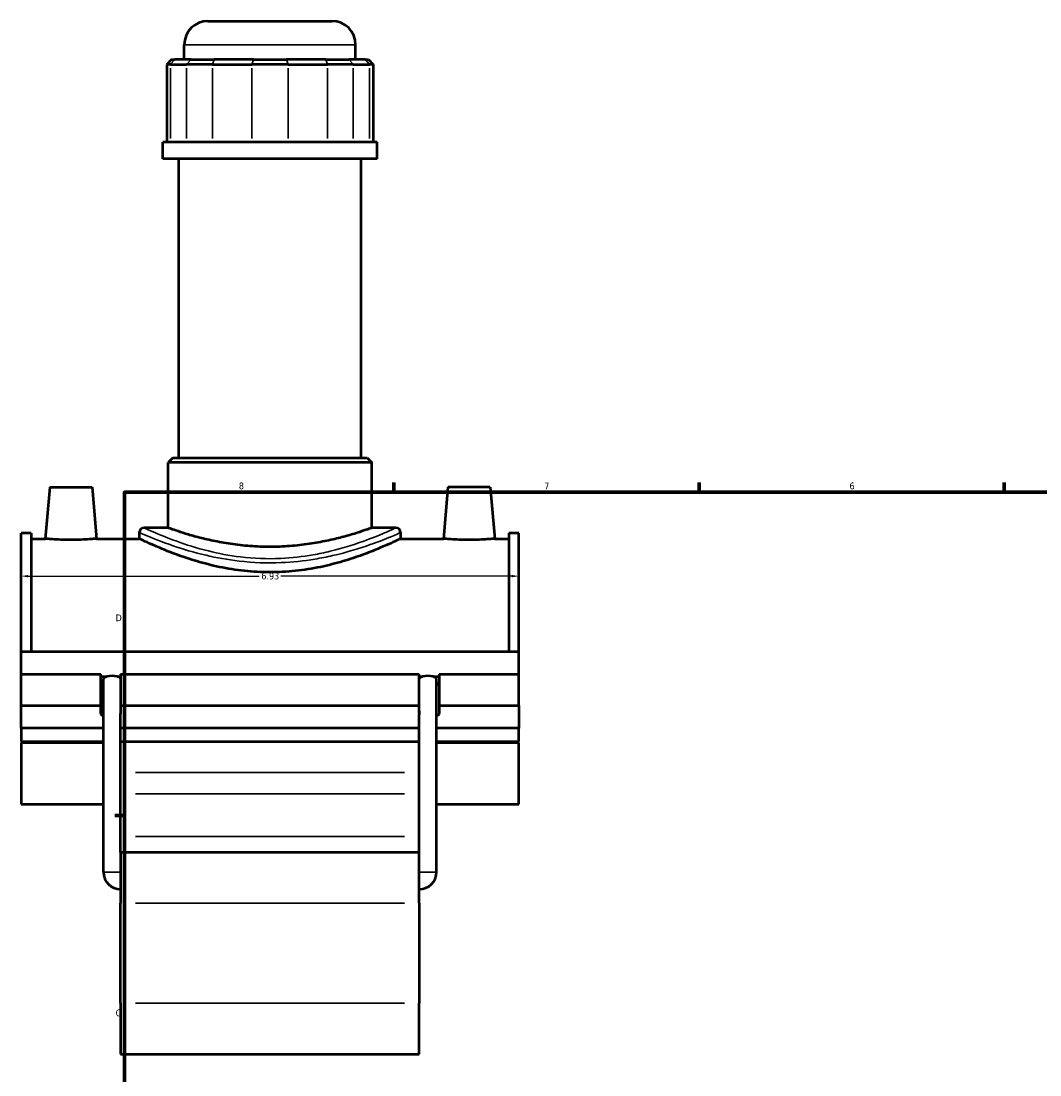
# Model space of a CAD drawing. Header units: inches. Extents: x -0.9 to 55.8, y -1.4 to 54.7.
# Tile 2 of 9: x -0.9 to 13.2, y 12.9 to 27.6. Entities that reach past the tile are written whole.
import ezdxf

# ---------------------------------------------------------------- set-up
doc = ezdxf.new("R2010")
doc.units = ezdxf.units.IN
doc.header["$MEASUREMENT"] = 0
for name, color, linetype, lineweight in [('Border (ANSI)', 7, 'Continuous', 70), ('Dimension (ANSI)', 7, 'Continuous', 25), ('Visible (ANSI)', 7, 'Continuous', 50), ('Visible Narrow (ANSI)', 7, 'Continuous', 35)]:
    doc.layers.add(name, color=color, linetype=linetype, lineweight=lineweight)
doc.styles.add('Note Text (ANSI)', font='tahoma.ttf')
doc.dimstyles.new('Default (ANSI)', dxfattribs={"dimtxt": 0.094488, "dimasz": 0.098425, "dimexe": 0.125, "dimexo": 0.0625, "dimgap": 0.031496, "dimtad": 0, "dimtih": 1, "dimtoh": 1, "dimrnd": 1e-08, "dimzin": 4, "dimdsep": 46, "dimtxsty": 'Note Text (ANSI)', "dimcen": 0.09, "dimdle": 0.393701, "dimclrd": 256, "dimclre": 256, "dimclrt": 5, "dimadec": 0, "dimazin": 1, "dimtfac": 1, "dimtofl": 0, "dimtmove": 0, "dimatfit": 3, "dimfxl": 1, "dimtolj": 1, "dimtzin": 4, "dimlwd": -1, "dimlwe": -1, "dimarcsym": 0})

# ---------------------------------------------------------------- blocks, each defined once
blk = doc.blocks.new('Borders Default Border')
at = {"layer": 'Border (ANSI)'}
for p, q in [((4.25, 21), (4.25, 21.134)), ((8.5, 21), (8.5, 21.134)), ((12.75, 21), (12.75, 21.134)), ((0.5, 16.5), (0.366, 16.5))]:
    blk.add_line(p, q, dxfattribs=at)
at = {"layer": 'Border (ANSI)', "flags": 128}
blk.add_lwpolyline([(0.5, 1), (0.5, 21), (33.5, 21), (33.5, 1), (0.5, 1)], dxfattribs=at)
at = {"layer": 'Border (ANSI)', "color": 5, "true_color": 0x0000ff, "char_height": 0.0945, "attachment_point": 7, "style": 'Note Text (ANSI)'}
for s, insert in [('8', (2.094, 21.038)), ('7', (6.346, 21.04)), ('6', (10.595, 21.038)), ('D', (0.378, 19.203)), ('C', (0.378, 13.701))]:
    blk.add_mtext(s, dxfattribs=dict(at, insert=insert))
blk = doc.blocks.new('*D10')
at = {"layer": 'Defpoints', "color": 0, "transparency": 16777216}
for p in [(5.992, 19.831), (-0.938, 19.309), (5.992, 19.309)]:
    blk.add_point(p, dxfattribs=at)
at = {"layer": 'Dimension (ANSI)', "transparency": 16777216}
for p, q in [((-0.84, 19.831), (2.376, 19.831)), ((5.893, 19.831), (2.678, 19.831))]:
    blk.add_line(p, q, dxfattribs=at)
for points in [[(-0.84, 19.847), (-0.84, 19.814), (-0.938, 19.831)], [(5.893, 19.847), (5.893, 19.814), (5.992, 19.831)]]:
    blk.add_solid(points, dxfattribs=at)
at = {"layer": 'Dimension (ANSI)', "color": 5, "transparency": 16777216, "insert": (2.407, 19.88), "char_height": 0.0945, "attachment_point": 1, "style": 'Note Text (ANSI)'}
blk.add_mtext('\\A1;6.93', dxfattribs=at)

msp = doc.modelspace()

# ---------------------------------------------------------------- linework, layer by layer
at = {"layer": 'Visible (ANSI)'}
for p, q in [((1.664, 27.559), (3.389, 27.559)), ((1.334, 27.022), (1.334, 27.229)), ((3.72, 27.022), (3.72, 27.229)), ((1.156, 27.022), (1.09, 26.956)), ((1.156, 27.022), (1.201, 27.022)), ((1.428, 27.022), (1.201, 27.022)), ((1.428, 27.022), (1.751, 27.022)), ((2.299, 27.022), (1.751, 27.022)), ((2.299, 27.022), (2.755, 27.022)), ((3.303, 27.022), (2.755, 27.022)), ((3.303, 27.022), (3.625, 27.022)), ((3.852, 27.022), (3.625, 27.022)), ((3.852, 27.022), (3.898, 27.022)), ((3.898, 27.022), (3.964, 26.956)), ((1.14, 26.956), (1.09, 26.956)), ((1.09, 26.956), (1.09, 25.872)), ((1.14, 26.956), (1.367, 26.956)), ((1.725, 26.956), (1.367, 26.956)), ((1.725, 26.956), (2.274, 26.956)), ((2.78, 26.956), (2.274, 26.956)), ((2.78, 26.956), (3.328, 26.956)), ((3.686, 26.956), (3.328, 26.956)), ((3.686, 26.956), (3.913, 26.956)), ((3.964, 26.956), (3.913, 26.956)), ((3.964, 26.956), (3.964, 25.872)), ((4.018, 25.872), (1.035, 25.872)), ((1.035, 25.642), (1.035, 25.872)), ((4.018, 25.642), (4.018, 25.872)), ((4.018, 25.642), (1.035, 25.642)), ((1.259, 21.48), (1.259, 25.642)), ((3.795, 21.48), (3.795, 25.642)), ((1.176, 21.48), (1.11, 21.413)), ((1.176, 21.48), (3.878, 21.48)), ((3.878, 21.48), (3.944, 21.413)), ((3.944, 21.413), (1.11, 21.413)), ((1.11, 20.503), (1.11, 21.413)), ((3.944, 20.503), (3.944, 21.413)), ((-0.54, 21.07), (-0.603, 20.352)), ((-0.54, 21.07), (0.05, 21.07)), ((0.05, 21.07), (0.113, 20.352)), ((5.004, 21.07), (4.941, 20.352)), ((5.594, 21.07), (5.004, 21.07)), ((5.594, 21.07), (5.657, 20.352)), ((-0.938, 18.781), (-0.938, 20.428)), ((-0.8, 20.428), (-0.938, 20.428)), ((-0.8, 20.428), (-0.8, 18.781)), ((0.708, 20.437), (0.708, 20.352)), ((1.11, 20.503), (0.774, 20.503)), ((4.28, 20.503), (3.944, 20.503)), ((4.346, 20.437), (4.346, 20.352)), ((5.853, 20.428), (5.853, 18.781)), ((5.992, 20.428), (5.853, 20.428)), ((5.992, 18.781), (5.992, 20.428)), ((-0.8, 20.352), (-0.603, 20.352)), ((0.113, 20.352), (0.708, 20.352)), ((4.346, 20.352), (4.941, 20.352)), ((5.657, 20.352), (5.853, 20.352)), ((-0.938, 18.781), (5.992, 18.781)), ((-0.938, 18.465), (-0.938, 18.781)), ((5.992, 18.465), (5.992, 18.781)), ((-0.938, 18.465), (0.17, 18.465)), ((-0.938, 18.03), (-0.938, 18.465)), ((0.17, 18.03), (0.17, 18.465)), ((0.17, 18.433), (0.257, 18.433)), ((0.21, 15.709), (0.21, 18.399)), ((0.401, 18.433), (0.448, 18.433)), ((0.448, 18.465), (0.448, 18.03)), ((0.448, 18.465), (4.606, 18.465)), ((4.606, 18.03), (4.606, 18.465)), ((4.606, 18.433), (4.653, 18.433)), ((4.797, 18.433), (4.884, 18.433)), ((4.844, 15.709), (4.844, 18.399)), ((4.884, 18.465), (4.884, 18.03)), ((4.884, 18.465), (5.992, 18.465)), ((5.992, 18.03), (5.992, 18.465)), ((-0.938, 18.03), (0.17, 18.03)), ((-0.938, 17.713), (-0.938, 18.03)), ((0.17, 17.919), (0.17, 18.03)), ((0.448, 18.03), (0.448, 17.919)), ((0.448, 18.03), (4.606, 18.03)), ((0.448, 15.987), (0.448, 17.906)), ((4.606, 17.919), (4.606, 18.03)), ((4.606, 15.987), (4.606, 17.906)), ((4.884, 18.03), (4.884, 17.919)), ((4.884, 18.03), (5.992, 18.03)), ((5.992, 18.03), (5.992, 17.713)), ((0.21, 17.713), (-0.938, 17.713)), ((-0.938, 17.713), (-0.938, 17.53)), ((4.606, 17.713), (0.448, 17.713)), ((5.992, 17.713), (4.844, 17.713)), ((5.992, 17.53), (5.992, 17.713)), ((-0.938, 17.53), (0.21, 17.53)), ((-0.938, 17.515), (-0.938, 16.655)), ((-0.938, 17.515), (0.21, 17.515)), ((0.448, 17.53), (4.606, 17.53)), ((4.844, 17.53), (5.992, 17.53)), ((4.844, 17.515), (5.992, 17.515)), ((5.992, 16.655), (5.992, 17.515)), ((-0.938, 16.655), (0.21, 16.655)), ((4.844, 16.655), (5.992, 16.655)), ((0.448, 15.987), (0.448, 15.276)), ((0.448, 15.987), (4.606, 15.987)), ((4.606, 15.276), (4.606, 15.987)), ((0.448, 13.887), (0.448, 15.276)), ((4.606, 15.276), (4.606, 13.887)), ((0.448, 13.887), (0.448, 13.176)), ((4.606, 13.176), (4.606, 13.887)), ((0.448, 13.176), (4.606, 13.176))]:
    msp.add_line(p, q, dxfattribs=at)
for centre, radius, start, end in [((1.664, 27.229), 0.331, 90, 180), ((3.389, 27.229), 0.331, 0, 90), ((0.774, 20.437), 0.0661, 90, 180), ((4.28, 20.437), 0.0661, 0, 90), ((0.448, 15.709), 0.238, 180, 270), ((4.606, 15.709), 0.238, 270, 0)]:
    msp.add_arc(centre, radius, start, end, dxfattribs=at)
for centre, major_axis, ratio, start_param, end_param in [((0.309, 18.354), (-0.139, 0), 0.34202, 0, 0.775193), ((0.329, 18.399), (0.119, 0), 0.36397, 2.222936, 3.141593), ((0.329, 18.399), (0.119, 0), 0.36397, 0.918657, 2.222936), ((0.329, 18.399), (0.119, 0), 0.36397, 0, 0.918657), ((4.725, 18.399), (0.119, 0), 0.36397, 2.222936, 3.141593), ((4.725, 18.399), (0.119, 0), 0.36397, 0.918657, 2.222936), ((4.725, 18.399), (0.119, 0), 0.36397, 0, 0.918657), ((4.745, 18.354), (0.139, 0), 0.34202, 5.507992, 6.283185), ((0.309, 17.919), (-0.139, 0), 0.34202, 0, 0.775193), ((0.309, 17.919), (0.139, 0), 0.34202, 6.145951, 6.283185), ((0.329, 17.906), (0.119, 0), 0.36397, 0, 0.148249), ((4.745, 17.919), (-0.139, 0), 0.34202, 0, 0.137234), ((4.725, 17.906), (0.119, 0), 0.36397, 2.993344, 3.141593), ((4.745, 17.919), (0.139, 0), 0.34202, 5.507992, 6.283185)]:
    msp.add_ellipse(centre, major_axis=major_axis, ratio=ratio, start_param=start_param, end_param=end_param, dxfattribs=at)
for points, knots in [([(3.944, 20.503), (3.944, 20.503), (3.935, 20.5), (3.899, 20.487), (3.871, 20.477), (3.799, 20.453), (3.754, 20.438), (3.65, 20.406), (3.591, 20.389), (3.466, 20.356), (3.396, 20.339), (3.242, 20.307), (3.158, 20.291), (2.984, 20.266), (2.893, 20.255), (2.709, 20.242), (2.617, 20.238), (2.437, 20.238), (2.344, 20.242), (2.161, 20.255), (2.069, 20.266), (1.895, 20.291), (1.812, 20.307), (1.658, 20.339), (1.587, 20.356), (1.462, 20.389), (1.404, 20.406), (1.3, 20.438), (1.255, 20.453), (1.182, 20.477), (1.155, 20.487), (1.119, 20.5), (1.11, 20.503), (1.11, 20.503)], [5.476838, 5.476838, 5.476838, 5.476838, 6.161219, 6.161219, 6.8456, 6.8456, 7.529981, 7.529981, 8.214362, 8.214362, 8.899191, 8.899191, 9.584019, 9.584019, 10.268848, 10.268848, 10.953677, 10.953677, 11.638505, 11.638505, 12.323334, 12.323334, 13.008162, 13.008162, 13.692991, 13.692991, 14.377372, 14.377372, 15.061753, 15.061753, 15.746134, 15.746134, 16.430515, 16.430515, 16.430515, 16.430515]), ([(0.113, 20.352), (0.113, 20.352), (0.104, 20.351), (0.068, 20.348), (0.04, 20.346), (-0.023, 20.342), (-0.064, 20.339), (-0.152, 20.336), (-0.2, 20.335), (-0.29, 20.335), (-0.338, 20.336), (-0.427, 20.339), (-0.467, 20.342), (-0.53, 20.346), (-0.558, 20.348), (-0.594, 20.351), (-0.603, 20.352), (-0.603, 20.352)], [1.374283, 1.374283, 1.374283, 1.374283, 1.717689, 1.717689, 2.061094, 2.061094, 2.40483, 2.40483, 2.748567, 2.748567, 3.092303, 3.092303, 3.43604, 3.43604, 3.779445, 3.779445, 4.12285, 4.12285, 4.12285, 4.12285]), ([(4.346, 20.352), (4.346, 20.352), (4.334, 20.347), (4.287, 20.324), (4.252, 20.308), (4.158, 20.265), (4.1, 20.24), (3.968, 20.185), (3.893, 20.155), (3.733, 20.097), (3.643, 20.067), (3.446, 20.009), (3.34, 19.981), (3.117, 19.935), (3, 19.916), (2.763, 19.891), (2.643, 19.885), (2.41, 19.885), (2.291, 19.891), (2.054, 19.916), (1.937, 19.935), (1.714, 19.981), (1.607, 20.009), (1.411, 20.067), (1.32, 20.097), (1.161, 20.155), (1.086, 20.185), (0.953, 20.24), (0.895, 20.265), (0.802, 20.308), (0.766, 20.324), (0.719, 20.347), (0.708, 20.352), (0.708, 20.352)], [7.092342, 7.092342, 7.092342, 7.092342, 7.977856, 7.977856, 8.86337, 8.86337, 9.748885, 9.748885, 10.634399, 10.634399, 11.52197, 11.52197, 12.409541, 12.409541, 13.297113, 13.297113, 14.184684, 14.184684, 15.072255, 15.072255, 15.959826, 15.959826, 16.847397, 16.847397, 17.734969, 17.734969, 18.620483, 18.620483, 19.505997, 19.505997, 20.391511, 20.391511, 21.277026, 21.277026, 21.277026, 21.277026]), ([(5.657, 20.352), (5.657, 20.352), (5.648, 20.351), (5.612, 20.348), (5.584, 20.346), (5.521, 20.342), (5.48, 20.339), (5.392, 20.336), (5.344, 20.335), (5.299, 20.335), (5.254, 20.335), (5.206, 20.336), (5.117, 20.339), (5.077, 20.342), (5.014, 20.346), (4.986, 20.348), (4.95, 20.351), (4.941, 20.352), (4.941, 20.352)], [4.12285, 4.12285, 4.12285, 4.12285, 4.466255, 4.466255, 4.80966, 4.80966, 5.153397, 5.153397, 5.497133, 5.497133, 5.497133, 5.84087, 5.84087, 6.184606, 6.184606, 6.528011, 6.528011, 6.871417, 6.871417, 6.871417, 6.871417])]:
    msp.add_open_spline(points, degree=3, knots=knots, dxfattribs=at)
for points in [[(0.448, 18.017), (0.448, 17.983), (0.447, 17.948), (0.447, 17.913)], [(4.607, 17.913), (4.606, 17.948), (4.606, 17.983), (4.606, 18.017)]]:
    msp.add_open_spline(points, degree=3, dxfattribs=at)
at = {"layer": 'Visible Narrow (ANSI)'}
for p, q in [((3.705, 27.229), (1.348, 27.229)), ((1.198, 27.019), (1.143, 26.96)), ((1.37, 26.96), (1.425, 27.019)), ((1.749, 27.019), (1.727, 26.96)), ((2.298, 27.019), (2.275, 26.96)), ((2.756, 27.019), (2.779, 26.96)), ((3.304, 27.019), (3.327, 26.96)), ((3.628, 27.019), (3.683, 26.96)), ((3.855, 27.019), (3.91, 26.96)), ((1.14, 25.926), (1.14, 26.902)), ((1.367, 26.902), (1.367, 25.926)), ((1.725, 25.926), (1.725, 26.902)), ((2.274, 26.902), (2.274, 25.926)), ((2.78, 25.926), (2.78, 26.902)), ((3.328, 26.902), (3.328, 25.926)), ((3.686, 25.926), (3.686, 26.902)), ((3.913, 26.902), (3.913, 25.926)), ((4.398, 17.098), (0.656, 17.098)), ((0.656, 16.799), (4.398, 16.799)), ((0.656, 16.205), (4.398, 16.205)), ((0.446, 15.709), (0.211, 15.709)), ((4.607, 15.709), (4.842, 15.709)), ((0.656, 15.276), (4.398, 15.276)), ((4.398, 13.887), (0.656, 13.887))]:
    msp.add_line(p, q, dxfattribs=at)
for points, knots in [([(0.708, 20.437), (0.708, 20.437), (0.737, 20.424), (0.872, 20.367), (1.006, 20.312), (1.312, 20.208), (1.466, 20.161), (1.781, 20.087), (1.937, 20.059), (2.289, 20.018), (2.487, 20.011), (2.842, 20.025), (3.001, 20.043), (3.236, 20.082), (3.319, 20.098), (3.599, 20.163), (3.777, 20.218), (4.041, 20.311), (4.138, 20.35), (4.28, 20.408), (4.325, 20.428), (4.344, 20.436), (4.346, 20.437), (4.346, 20.437)], [-35.405918, -35.405918, -35.405918, -35.405918, -34.042121, -34.042121, -32.087473, -32.087473, -30.614908, -30.614908, -29.379403, -29.379403, -27.945651, -27.945651, -26.762104, -26.762104, -26.086145, -26.086145, -24.373627, -24.373627, -22.984607, -22.984607, -21.596087, -21.596087, -21.243548, -21.243548, -21.243548, -21.243548]), ([(4.28, 20.503), (4.28, 20.503), (4.278, 20.502), (4.26, 20.494), (4.217, 20.474), (4.08, 20.414), (3.986, 20.375), (3.731, 20.281), (3.56, 20.224), (3.29, 20.159), (3.21, 20.142), (2.983, 20.102), (2.831, 20.084), (2.488, 20.069), (2.298, 20.077), (1.959, 20.118), (1.809, 20.147), (1.505, 20.222), (1.356, 20.27), (1.061, 20.376), (0.932, 20.432), (0.802, 20.49), (0.774, 20.503), (0.774, 20.503)], [21.243548, 21.243548, 21.243548, 21.243548, 21.596087, 21.596087, 22.984607, 22.984607, 24.373627, 24.373627, 26.086145, 26.086145, 26.762104, 26.762104, 27.945651, 27.945651, 29.379403, 29.379403, 30.614908, 30.614908, 32.087473, 32.087473, 34.042121, 34.042121, 35.405918, 35.405918, 35.405918, 35.405918])]:
    msp.add_open_spline(points, degree=3, knots=knots, dxfattribs=at)

# ---------------------------------------------------------------- block references
msp.add_blockref('Borders Default Border', (0, 0))

# ---------------------------------------------------------------- dimensions: what is measured, and where the dimension line sits
at = {"layer": 'Dimension (ANSI)'}
dim = msp.add_linear_dim(base=(5.992, 19.831), p1=(-0.938, 19.309), p2=(5.992, 19.309), angle=180, dimstyle='Default (ANSI)', override={"dimgap": 0.031496, "dimtih": 0, "dimtoh": 0, "dimdec": 2, "dimse1": 1, "dimse2": 1, "dimtol": 0, "dimlim": 0, "dimtp": 0, "dimtm": 0, "dimtdec": 2, "dimatfit": 1}, dxfattribs=at)
dim.commit()
dim.dimension.update_dxf_attribs({"geometry": '*D10', "text_midpoint": (2.527, 19.831), "dimtype": 160})

doc.saveas('drawing.dxf')
